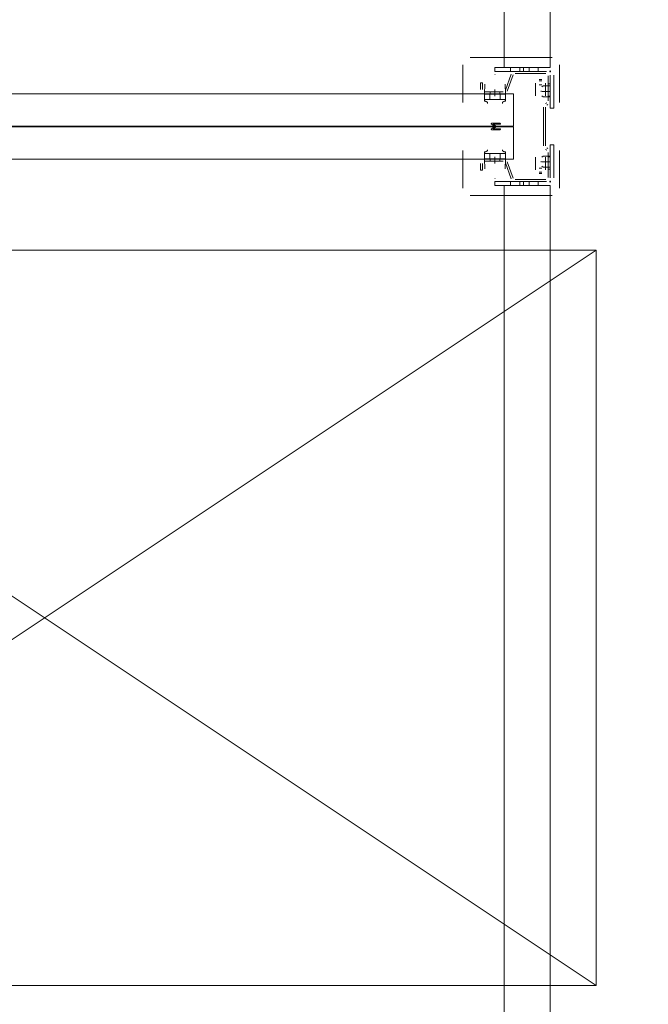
# Model space of a CAD drawing. Header units: millimetres. Extents: x -12989 to 357906, y -50379 to 30884.
# Tile 213 of 256: x 12548 to 13231, y 10456 to 11527. Entities that reach past the tile are written whole.
import ezdxf

# ---------------------------------------------------------------- set-up
doc = ezdxf.new("R2010")
doc.units = ezdxf.units.MM
doc.header["$MEASUREMENT"] = 0
doc.linetypes.add('MITTE2', pattern=[112.5, 75, -12.5, 12.5, -12.5])
doc.layers.add('Nowe_A_WYM_ZEWNETRZNE', color=7, linetype='Continuous')
for name, color, linetype, lineweight in [('Nowe_A_WYM_ZEWNETRZNE_Nr_pióra__1', 7, 'Continuous', 13), ('Nowe_A_WYM_ZEWNETRZNE_Nr_pióra__45', 7, 'Continuous', 15), ('Nowe_A_WYM_ZEWNETRZNE_Nr_pióra__85', 7, 'Continuous', 13), ('Nowe_REGAŁY_Nr_pióra__18', 9, 'Continuous', 13)]:
    doc.layers.add(name, color=color, linetype=linetype, lineweight=lineweight)
doc.styles.add('STYL_AUTOMATYCZNY_3', font='arial.ttf')
doc.dimstyles.new('STYL_AUTOMATYCZNY__1', dxfattribs={"dimtxt": 139.999998, "dimasz": 71.25, "dimexe": 0.18, "dimexo": 0.0625, "dimgap": 0, "dimtad": 1, "dimtih": 1, "dimtoh": 1, "dimdec": 0, "dimlfac": 0.1, "dimzin": 0, "dimdsep": 46, "dimtxsty": 'STYL_AUTOMATYCZNY_3', "dimblk": 'ARROWHEAD_6', "dimblk1": 'ARROWHEAD_6', "dimblk2": 'ARROWHEAD_6', "dimcen": 0.09, "dimse1": 1, "dimse2": 1, "dimclrd": 7, "dimclre": 7, "dimclrt": 7, "dimadec": 0, "dimazin": 0, "dimtfac": 1, "dimtdec": 4, "dimtmove": 0, "dimatfit": 3, "dimfxl": 0, "dimtolj": 1, "dimtzin": 0, "dimarcsym": 0})
doc.dimstyles.new('STYL_AUTOMATYCZNY__2', dxfattribs={"dimtxt": 139.999998, "dimasz": 71.25, "dimexe": 0.18, "dimexo": 0.0625, "dimgap": 0, "dimtad": 1, "dimdec": 0, "dimlfac": 0.1, "dimzin": 0, "dimdsep": 46, "dimtxsty": 'STYL_AUTOMATYCZNY_3', "dimblk": 'ARROWHEAD_6', "dimblk1": 'ARROWHEAD_6', "dimblk2": 'ARROWHEAD_6', "dimcen": 0.09, "dimse1": 1, "dimse2": 1, "dimclrd": 7, "dimclre": 7, "dimclrt": 7, "dimadec": 0, "dimazin": 0, "dimtfac": 1, "dimtdec": 4, "dimtmove": 0, "dimatfit": 3, "dimfxl": 0, "dimtolj": 1, "dimtzin": 0, "dimarcsym": 0})

# ---------------------------------------------------------------- blocks, each defined once
blk = doc.blocks.new('*D264')
at = {"layer": 'Nowe_A_WYM_ZEWNETRZNE_Nr_pióra__45', "color": 7, "linetype": 'Continuous', "lineweight": 15}
for p, q in [((5753.2, 15842.6), (5678.2, 15767.6)), ((36387.5, 15842.6), (36312.5, 15767.6))]:
    blk.add_line(p, q, dxfattribs=at)
at = {"layer": 'Nowe_A_WYM_ZEWNETRZNE_Nr_pióra__85', "color": 7, "linetype": 'Continuous', "lineweight": 13}
for p, q in [((5715.7, 15734.8), (5715.7, 15875.5)), ((36350, 15734.8), (36350, 15875.5)), ((5715.7, 15805.1), (36350, 15805.1))]:
    blk.add_line(p, q, dxfattribs=at)
at = {"layer": 'Nowe_A_WYM_ZEWNETRZNE_Nr_pióra__1', "color": 7, "lineweight": 13, "char_height": 140, "attachment_point": 7, "style": 'STYL_AUTOMATYCZNY_3'}
for s, insert in [('\\A1;{\\pql;\\fArial|b0|i0|c238|p0;\\W1.000000;3\xa0063}', (20685.9, 15833.1)), ('\\A1;{\\pql;\\fArial|b0|i0|c238|p0;\\W1.000000;15}', (36098.9, 15833.1))]:
    blk.add_mtext(s, dxfattribs=dict(at, insert=insert))
blk = doc.blocks.new('ARROWHEAD_6')
at = {"color": 0, "linetype": 'Continuous', "lineweight": 0}
for p, q in [((-0.5, -0.5), (0.5, 0.5)), ((0, 0), (-1, 0))]:
    blk.add_line(p, q, dxfattribs=at)
blk = doc.blocks.new('*D284')
at = {"layer": 'Nowe_A_WYM_ZEWNETRZNE_Nr_pióra__45', "color": 7, "linetype": 'Continuous', "lineweight": 15}
for p, q in [((5753.2, 13180.3), (5678.2, 13105.3)), ((36387.5, 13180.3), (36312.5, 13105.3))]:
    blk.add_line(p, q, dxfattribs=at)
at = {"layer": 'Nowe_A_WYM_ZEWNETRZNE_Nr_pióra__85', "color": 7, "linetype": 'Continuous', "lineweight": 13}
for p, q in [((5715.7, 13072.5), (5715.7, 13213.1)), ((36350, 13072.5), (36350, 13213.1)), ((5715.7, 13142.8), (36350, 13142.8))]:
    blk.add_line(p, q, dxfattribs=at)
at = {"layer": 'Nowe_A_WYM_ZEWNETRZNE_Nr_pióra__1', "color": 7, "lineweight": 13, "char_height": 140, "attachment_point": 7, "style": 'STYL_AUTOMATYCZNY_3'}
for s, insert in [('\\A1;{\\pql;\\fArial|b0|i0|c238|p0;\\W1.000000;3\xa0063}', (20685.9, 13170.8)), ('\\A1;{\\pql;\\fArial|b0|i0|c238|p0;\\W1.000000;15}', (36098.9, 13170.8))]:
    blk.add_mtext(s, dxfattribs=dict(at, insert=insert))
blk = doc.blocks.new('*D404')
at = {"layer": 'Nowe_A_WYM_ZEWNETRZNE_Nr_pióra__45', "color": 7, "linetype": 'Continuous', "lineweight": 15}
for p, q in [((1158.9, 14887.5), (1233.9, 14812.5)), ((1158.9, 7037.3), (1233.9, 6962.3))]:
    blk.add_line(p, q, dxfattribs=at)
at = {"layer": 'Nowe_A_WYM_ZEWNETRZNE_Nr_pióra__85', "color": 7, "linetype": 'Continuous', "lineweight": 13}
for p, q in [((1266.7, 14850), (1126.1, 14850)), ((1196.4, 6999.8), (1196.4, 14850)), ((1266.7, 6999.8), (1126.1, 6999.8))]:
    blk.add_line(p, q, dxfattribs=at)
at = {"layer": 'Nowe_A_WYM_ZEWNETRZNE_Nr_pióra__1', "color": 7, "lineweight": 13, "char_height": 140, "attachment_point": 7, "rotation": 90, "style": 'STYL_AUTOMATYCZNY_3'}
for s, insert in [('\\A1;{\\pql;\\fArial|b0|i0|c238|p0;\\W1.000000;15}', (1168.4, 14598.9)), ('\\A1;{\\pql;\\fArial|b0|i0|c238|p0;\\W1.000000;785}', (1168.4, 10658))]:
    blk.add_mtext(s, dxfattribs=dict(at, insert=insert))

msp = doc.modelspace()

# ---------------------------------------------------------------- linework, layer by layer
at = {"layer": 'Nowe_REGAŁY_Nr_pióra__18', "color": 9, "linetype": 'Continuous', "lineweight": 13}
for p, q in [((13074.7, 11475), (13074.7, 14167)), ((13124.7, 11475), (13124.7, 14167)), ((13037.7, 11486), (13126.7, 11486)), ((13037.7, 11486), (13126.7, 11486)), ((13029.7, 11437.1), (13029.7, 11478)), ((13029.7, 11437.1), (13029.7, 11478)), ((13124.7, 11475), (13064.7, 11475)), ((13064.7, 11471), (13064.7, 11475)), ((13064.7, 11471), (13120.7, 11471)), ((13081.7, 11471), (13081.7, 11475)), ((13086.8, 11471), (13119.9, 11471)), ((13086.8, 11471), (13119.9, 11471)), ((13091.7, 11471), (13091.7, 11475)), ((13095.7, 11471), (13095.7, 11475)), ((13101.7, 11471), (13101.7, 11475)), ((13111.7, 11471), (13111.7, 11475)), ((13123.8, 11471), (13125.6, 11471)), ((13123.8, 11471), (13125.6, 11471)), ((13124.7, 11470.1), (13124.7, 11471.9)), ((13124.7, 11470.1), (13124.7, 11471.9)), ((13134.7, 11478), (13134.7, 11437.1)), ((13134.7, 11478), (13134.7, 11437.1)), ((13064.4, 11467.5), (13064.9, 11467.5)), ((13064.4, 11467.5), (13064.9, 11467.5)), ((13076, 11450.4), (13082.3, 11467.9)), ((13076, 11450.4), (13082.3, 11467.9)), ((13084.4, 11467.1), (13078.1, 11449.6)), ((13084.4, 11467.1), (13078.1, 11449.6)), ((13119.9, 11468.7), (13086.8, 11468.7)), ((13119.9, 11468.7), (13086.8, 11468.7)), ((13112.6, 11462.1), (13115.8, 11462.1)), ((13112.6, 11462.1), (13115.8, 11462.1)), ((13112.7, 11460.7), (13115.7, 11460.7)), ((13112.7, 11460.7), (13115.7, 11460.7)), ((13122.4, 11439), (13122.4, 11466.2)), ((13122.4, 11439), (13122.4, 11466.2)), ((13124.7, 11467), (13124.7, 11431)), ((13124.7, 11466.2), (13124.7, 11439)), ((13124.7, 11466.2), (13124.7, 11439)), ((13128.7, 11431), (13128.7, 11467)), ((13048.9, 11458.5), (13051.2, 11458.5)), ((13048.9, 11451.2), (13048.9, 11458.5)), ((13048.9, 11458.5), (13051.2, 11458.5)), ((13048.9, 11451.2), (13048.9, 11458.5)), ((13051.2, 11458.5), (13051.2, 11451.2)), ((13051.2, 11458.5), (13051.2, 11451.2)), ((13053.2, 11446.2), (13053.5, 11457)), ((13053.2, 11446.2), (13053.5, 11457)), ((13075.8, 11457), (13076.2, 11446.2)), ((13075.8, 11457), (13076.2, 11446.2)), ((13108.6, 11445.9), (13108.6, 11458.1)), ((13108.6, 11445.9), (13108.6, 11458.1)), ((13108.7, 11457.9), (13108.7, 11453.7)), ((13108.7, 11457.9), (13108.7, 11453.7)), ((13108.7, 11447.1), (13108.7, 11453.7)), ((13108.7, 11447.1), (13108.7, 11453.7)), ((13112.7, 11456.5), (13115.7, 11456.5)), ((13112.7, 11456.5), (13115.7, 11456.5)), ((13114.8, 11449.9), (13114.8, 11448.6)), ((13115.7, 11454.3), (13117.1, 11455.3)), ((13124.7, 11449.2), (13115.9, 11449.2)), ((13124.7, 11455.3), (13117.1, 11455.3)), ((13119.7, 11453.7), (13119.7, 11457.9)), ((13119.7, 11453.7), (13119.7, 11457.9)), ((13119.7, 11453.7), (13119.7, 11447.1)), ((13119.7, 11453.7), (13119.7, 11447.1)), ((13119.8, 11458.1), (13119.8, 11445.9)), ((13119.8, 11458.1), (13119.8, 11445.9)), ((13122.4, 11457.5), (13124.7, 11457.5)), ((13122.4, 11457.5), (13124.7, 11457.5)), ((13053.2, 11439.7), (13053.2, 11446.2)), ((13053.2, 11446.2), (13053.2, 11446.2)), ((13053.2, 11439.7), (13053.2, 11446.2)), ((13053.2, 11446.2), (13053.2, 11446.2)), ((13053.2, 11442), (13053.2, 11438.6)), ((13053.2, 11442), (13053.2, 11438.6)), ((13053.3, 11440.5), (13053.3, 11446.2)), ((13053.7, 11446.2), (13053.3, 11446.2)), ((13053.3, 11440.5), (13053.3, 11446.2)), ((13053.7, 11446.2), (13053.3, 11446.2)), ((13053.7, 11440.2), (13053.3, 11440.2)), ((13053.7, 11440.2), (13053.3, 11440.2)), ((13053.7, 11448.7), (13073.6, 11448.7)), ((13053.7, 11448.7), (13073.6, 11448.7)), ((13073.6, 11446.5), (13053.7, 11446.5)), ((13073.6, 11446.5), (13053.7, 11446.5)), ((13053.7, 11446.2), (13064.6, 11446.2)), ((13053.7, 11446.2), (13064.6, 11446.2)), ((13064.6, 11440.2), (13053.7, 11440.2)), ((13064.6, 11440.2), (13053.7, 11440.2)), ((13059.2, 11446.2), (13059.2, 11440.2)), ((13059.2, 11446.2), (13059.2, 11440.2)), ((13059.5, 11446.5), (13059.5, 11448.7)), ((13059.5, 11446.5), (13059.5, 11448.7)), ((13064.7, 11446.2), (13064.6, 11446.2)), ((13064.7, 11446.2), (13064.6, 11446.2)), ((13064.7, 11440.2), (13064.6, 11440.2)), ((13064.7, 11440.2), (13064.6, 11440.2)), ((13064.7, 11446.2), (13075.6, 11446.2)), ((13064.7, 11446.2), (13075.6, 11446.2)), ((13075.6, 11440.2), (13064.7, 11440.2)), ((13075.6, 11440.2), (13064.7, 11440.2)), ((13069.8, 11446.5), (13069.8, 11448.7)), ((13069.8, 11446.5), (13069.8, 11448.7)), ((13070.2, 11446.2), (13070.2, 11440.2)), ((13070.2, 11446.2), (13070.2, 11440.2)), ((13076, 11446.2), (13075.6, 11446.2)), ((13076, 11446.2), (13075.6, 11446.2)), ((13076, 11440.2), (13075.6, 11440.2)), ((13076, 11440.2), (13075.6, 11440.2)), ((13076, 11446.2), (13076, 11440.5)), ((13076, 11446.2), (13076, 11440.5)), ((13076.1, 11438.6), (13076.1, 11442)), ((13076.1, 11438.6), (13076.1, 11442)), ((13076.2, 11446.2), (13076.2, 11446.2)), ((13076.2, 11446.2), (13076.2, 11439.7)), ((13076.2, 11446.2), (13076.2, 11446.2)), ((13076.2, 11446.2), (13076.2, 11439.7)), ((13108.7, 11445.9), (13108.6, 11445.9)), ((13108.7, 11445.9), (13108.6, 11445.9)), ((13108.7, 11444.3), (13108.7, 11447.1)), ((13108.7, 11444.3), (13108.7, 11447.1)), ((13108.7, 11444.2), (13108.7, 11445.9)), ((13108.7, 11444.2), (13108.7, 11445.9)), ((13108.7, 11444.3), (13108.7, 11444.2)), ((13108.7, 11444.3), (13108.7, 11444.2)), ((13108.7, 11444.2), (13108.7, 11444.2)), ((13108.7, 11444.2), (13108.7, 11444.2)), ((13117.1, 11443.2), (13115.7, 11444.2)), ((13124.7, 11443.2), (13117.1, 11443.2)), ((13119.7, 11444.3), (13119.7, 11447.1)), ((13119.7, 11444.3), (13119.7, 11447.1)), ((13119.7, 11445.9), (13119.7, 11444.2)), ((13119.8, 11445.9), (13119.7, 11445.9)), ((13119.7, 11445.9), (13119.7, 11444.2)), ((13119.8, 11445.9), (13119.7, 11445.9)), ((13119.7, 11444.2), (13119.7, 11444.3)), ((13119.7, 11444.2), (13119.7, 11444.3)), ((13119.7, 11444.2), (13119.7, 11444.2)), ((13119.7, 11444.2), (13119.7, 11444.2)), ((13124.7, 11444), (13122.4, 11444)), ((13124.7, 11444), (13122.4, 11444)), ((13124.7, 11443.5), (13122.4, 11443.5)), ((13124.7, 11443.5), (13122.4, 11443.5)), ((13117.4, 11390), (13117.4, 11432)), ((13117.4, 11390), (13117.4, 11432)), ((13119.7, 11432), (13119.7, 11390)), ((13119.7, 11432), (13119.7, 11390)), ((13119.8, 11436.1), (13121.2, 11436.9)), ((13119.8, 11436.1), (13121.2, 11436.9)), ((13122.3, 11434.9), (13120.9, 11434.1)), ((13122.3, 11434.9), (13120.9, 11434.1)), ((13128.7, 11431), (13124.7, 11431)), ((13064.8, 11411), (13060.9, 11413.6)), ((13064.8, 11411), (13060.9, 11413.6)), ((13060.9, 11408.4), (13064.8, 11411)), ((13060.9, 11408.4), (13064.8, 11411)), ((13061.2, 11414.5), (13070.2, 11414.5)), ((13061.2, 11414.5), (13070.2, 11414.5)), ((13070.2, 11407.5), (13061.2, 11407.5)), ((13070.2, 11407.5), (13061.2, 11407.5)), ((13062.8, 11413.5), (13065.9, 11411.5)), ((13070.2, 11413.5), (13062.8, 11413.5)), ((13062.8, 11413.5), (13065.9, 11411.5)), ((13070.2, 11413.5), (13062.8, 11413.5)), ((13065.9, 11410.5), (13062.8, 11408.5)), ((13065.9, 11410.5), (13062.8, 11408.5)), ((13062.8, 11408.5), (13070.2, 11408.5)), ((13062.8, 11408.5), (13070.2, 11408.5)), ((13121.2, 11385.1), (13119.8, 11385.9)), ((13121.2, 11385.1), (13119.8, 11385.9)), ((13120.9, 11387.9), (13122.3, 11387.1)), ((13120.9, 11387.9), (13122.3, 11387.1)), ((13124.7, 11355), (13124.7, 11391)), ((13128.7, 11391), (13124.7, 11391)), ((13128.7, 11391), (13128.7, 11355)), ((13029.7, 11344), (13029.7, 11384.8)), ((13029.7, 11344), (13029.7, 11384.8)), ((13053.2, 11375.7), (13053.2, 11382.2)), ((13053.2, 11375.7), (13053.2, 11382.2)), ((13053.2, 11375.7), (13053.2, 11375.7)), ((13053.5, 11365), (13053.2, 11375.7)), ((13053.2, 11375.7), (13053.2, 11375.7)), ((13053.5, 11365), (13053.2, 11375.7)), ((13053.3, 11381.7), (13053.3, 11375.7)), ((13053.7, 11381.7), (13053.3, 11381.7)), ((13053.3, 11381.7), (13053.3, 11375.7)), ((13053.7, 11381.7), (13053.3, 11381.7)), ((13053.7, 11375.7), (13053.3, 11375.7)), ((13053.7, 11375.7), (13053.3, 11375.7)), ((13053.7, 11381.7), (13064.6, 11381.7)), ((13053.7, 11381.7), (13064.6, 11381.7)), ((13064.6, 11375.7), (13053.7, 11375.7)), ((13064.6, 11375.7), (13053.7, 11375.7)), ((13053.7, 11375.5), (13073.6, 11375.5)), ((13053.7, 11375.5), (13073.6, 11375.5)), ((13059.2, 11375.7), (13059.2, 11381.7)), ((13059.2, 11375.7), (13059.2, 11381.7)), ((13059.5, 11373.2), (13059.5, 11375.5)), ((13059.5, 11373.2), (13059.5, 11375.5)), ((13064.7, 11381.7), (13064.6, 11381.7)), ((13064.7, 11381.7), (13064.6, 11381.7)), ((13064.7, 11375.7), (13064.6, 11375.7)), ((13064.7, 11375.7), (13064.6, 11375.7)), ((13064.7, 11381.7), (13075.6, 11381.7)), ((13064.7, 11381.7), (13075.6, 11381.7)), ((13075.6, 11375.7), (13064.7, 11375.7)), ((13075.6, 11375.7), (13064.7, 11375.7)), ((13069.8, 11373.2), (13069.8, 11375.5)), ((13069.8, 11373.2), (13069.8, 11375.5)), ((13070.2, 11375.7), (13070.2, 11381.7)), ((13070.2, 11375.7), (13070.2, 11381.7)), ((13076, 11381.7), (13075.6, 11381.7)), ((13076, 11381.7), (13075.6, 11381.7)), ((13076, 11375.7), (13075.6, 11375.7)), ((13076, 11375.7), (13075.6, 11375.7)), ((13076.2, 11375.7), (13075.8, 11365)), ((13076.2, 11375.7), (13075.8, 11365)), ((13076, 11381.5), (13076, 11375.7)), ((13076, 11381.5), (13076, 11375.7)), ((13076.1, 11380), (13076.1, 11383.4)), ((13076.1, 11380), (13076.1, 11383.4)), ((13076.2, 11382.2), (13076.2, 11375.7)), ((13076.2, 11382.2), (13076.2, 11375.7)), ((13076.2, 11375.7), (13076.2, 11375.7)), ((13076.2, 11375.7), (13076.2, 11375.7)), ((13108.6, 11363.9), (13108.6, 11376.1)), ((13108.6, 11376.1), (13108.7, 11376.1)), ((13108.6, 11363.9), (13108.6, 11376.1)), ((13108.6, 11376.1), (13108.7, 11376.1)), ((13108.7, 11376.1), (13108.7, 11377.7)), ((13108.7, 11377.7), (13108.7, 11377.7)), ((13108.7, 11377.7), (13108.7, 11374.9)), ((13108.7, 11377.7), (13108.7, 11377.7)), ((13108.7, 11376.1), (13108.7, 11377.7)), ((13108.7, 11377.7), (13108.7, 11377.7)), ((13108.7, 11377.7), (13108.7, 11374.9)), ((13108.7, 11377.7), (13108.7, 11377.7)), ((13108.7, 11374.9), (13108.7, 11368.3)), ((13108.7, 11374.9), (13108.7, 11368.3)), ((13117.1, 11378.8), (13115.7, 11377.8)), ((13124.7, 11378.8), (13117.1, 11378.8)), ((13119.7, 11377.7), (13119.7, 11376.1)), ((13119.7, 11377.7), (13119.7, 11377.7)), ((13119.7, 11377.7), (13119.7, 11374.9)), ((13119.7, 11377.7), (13119.7, 11377.7)), ((13119.7, 11377.7), (13119.7, 11376.1)), ((13119.7, 11377.7), (13119.7, 11377.7)), ((13119.7, 11377.7), (13119.7, 11374.9)), ((13119.7, 11377.7), (13119.7, 11377.7)), ((13119.7, 11376.1), (13119.8, 11376.1)), ((13119.7, 11376.1), (13119.8, 11376.1)), ((13119.7, 11368.3), (13119.7, 11374.9)), ((13119.7, 11368.3), (13119.7, 11374.9)), ((13119.8, 11376.1), (13119.8, 11363.9)), ((13119.8, 11376.1), (13119.8, 11363.9)), ((13122.4, 11355.7), (13122.4, 11382.9)), ((13122.4, 11355.7), (13122.4, 11382.9)), ((13122.4, 11378.5), (13124.7, 11378.5)), ((13122.4, 11378.5), (13124.7, 11378.5)), ((13122.4, 11378), (13124.7, 11378)), ((13122.4, 11378), (13124.7, 11378)), ((13124.7, 11382.9), (13124.7, 11355.7)), ((13124.7, 11382.9), (13124.7, 11355.7)), ((13134.7, 11384.8), (13134.7, 11344)), ((13134.7, 11384.8), (13134.7, 11344)), ((13048.9, 11363.5), (13048.9, 11370.7)), ((13048.9, 11363.5), (13048.9, 11370.7)), ((13051.2, 11370.7), (13051.2, 11363.5)), ((13051.2, 11370.7), (13051.2, 11363.5)), ((13073.6, 11373.2), (13053.7, 11373.2)), ((13073.6, 11373.2), (13053.7, 11373.2)), ((13082.3, 11354.1), (13076, 11371.6)), ((13082.3, 11354.1), (13076, 11371.6)), ((13078.1, 11372.4), (13084.4, 11354.9)), ((13078.1, 11372.4), (13084.4, 11354.9)), ((13108.7, 11368.3), (13108.7, 11364.1)), ((13108.7, 11368.3), (13108.7, 11364.1)), ((13112.7, 11365.5), (13115.7, 11365.5)), ((13112.7, 11365.5), (13115.7, 11365.5)), ((13114.8, 11372.1), (13114.8, 11373.4)), ((13115.7, 11367.7), (13117.1, 11366.7)), ((13124.7, 11372.7), (13115.9, 11372.7)), ((13124.7, 11366.7), (13117.1, 11366.7)), ((13119.7, 11364.1), (13119.7, 11368.3)), ((13119.7, 11364.1), (13119.7, 11368.3)), ((13124.7, 11364.5), (13122.4, 11364.5)), ((13124.7, 11364.5), (13122.4, 11364.5)), ((13051.2, 11363.5), (13048.9, 11363.5)), ((13051.2, 11363.5), (13048.9, 11363.5)), ((13064.9, 11354.4), (13064.4, 11354.4)), ((13064.9, 11354.4), (13064.4, 11354.4)), ((13086.8, 11353.2), (13119.9, 11353.2)), ((13086.8, 11353.2), (13119.9, 11353.2)), ((13115.8, 11359.9), (13112.6, 11359.9)), ((13115.8, 11359.9), (13112.6, 11359.9)), ((13112.7, 11361.2), (13115.7, 11361.2)), ((13112.7, 11361.2), (13115.7, 11361.2)), ((13064.7, 11351), (13120.7, 11351)), ((13064.7, 11351), (13064.7, 11347)), ((13124.7, 11347), (13064.7, 11347)), ((13074.7, 8655), (13074.7, 11347)), ((13081.7, 11351), (13081.7, 11347)), ((13119.9, 11351), (13086.8, 11351)), ((13119.9, 11351), (13086.8, 11351)), ((13091.7, 11351), (13091.7, 11347)), ((13095.7, 11351), (13095.7, 11347)), ((13101.7, 11351), (13101.7, 11347)), ((13111.7, 11351), (13111.7, 11347)), ((13123.8, 11351), (13125.6, 11351)), ((13123.8, 11351), (13125.6, 11351)), ((13124.7, 11350.1), (13124.7, 11351.9)), ((13124.7, 11350.1), (13124.7, 11351.9)), ((13124.7, 8655), (13124.7, 11347)), ((13126.7, 11336), (13037.7, 11336)), ((13126.7, 11336), (13037.7, 11336))]:
    msp.add_line(p, q, dxfattribs=at)
at = {"layer": 'Nowe_REGAŁY_Nr_pióra__18', "color": 9, "linetype": 'MITTE2', "lineweight": 13}
for p, q in [((13064.7, 11444), (13064.7, 11451.2)), ((13064.7, 11444), (13064.7, 11451.2)), ((13064.7, 11370.7), (13064.7, 11378)), ((13064.7, 11370.7), (13064.7, 11378))]:
    msp.add_line(p, q, dxfattribs=at)
at = {"layer": 'Nowe_REGAŁY_Nr_pióra__18', "color": 9, "linetype": 'Continuous', "lineweight": 13}
for points in [[(13084.7, 11411.5), (13084.7, 11446.5), (12064.7, 11446.5), (12064.7, 11411.5)], [(13084.7, 11411.5), (13084.7, 11446.5), (12064.7, 11446.5), (12064.7, 11411.5)], [(13084.7, 11375.5), (13084.7, 11410.5), (12064.7, 11410.5), (12064.7, 11375.5)], [(13084.7, 11375.5), (13084.7, 11410.5), (12064.7, 11410.5), (12064.7, 11375.5)]]:
    msp.add_lwpolyline(points, close=True, dxfattribs=at)
at = {"layer": 'Nowe_REGAŁY_Nr_pióra__18', "color": 9, "linetype": 'Continuous', "lineweight": 13, "flags": 128}
for points in [[(13053.3, 11446.2), (13053.3, 11446.2), (13053.3, 11446.2), (13053.3, 11446.1), (13053.3, 11446.1), (13053.3, 11446), (13053.3, 11445.9), (13053.3, 11445.7), (13053.3, 11445.6), (13053.3, 11445.5), (13053.2, 11445.3), (13053.2, 11445.1), (13053.2, 11444.9), (13053.2, 11444.7), (13053.2, 11444.5), (13053.2, 11444.3), (13053.2, 11444), (13053.2, 11443.8), (13053.2, 11443.5), (13053.2, 11443.2), (13053.2, 11442.9), (13053.2, 11442.6), (13053.2, 11442.3), (13053.2, 11442)], [(13053.3, 11446.2), (13053.3, 11446.2), (13053.3, 11446.2), (13053.3, 11446.1), (13053.3, 11446.1), (13053.3, 11446), (13053.3, 11445.9), (13053.3, 11445.7), (13053.3, 11445.6), (13053.3, 11445.5), (13053.2, 11445.3), (13053.2, 11445.1), (13053.2, 11444.9), (13053.2, 11444.7), (13053.2, 11444.5), (13053.2, 11444.3), (13053.2, 11444), (13053.2, 11443.8), (13053.2, 11443.5), (13053.2, 11443.2), (13053.2, 11442.9), (13053.2, 11442.6), (13053.2, 11442.3), (13053.2, 11442)], [(13053.2, 11438.6), (13053.2, 11438.7), (13053.2, 11438.8), (13053.2, 11438.9), (13053.2, 11439), (13053.2, 11439.2), (13053.2, 11439.3), (13053.2, 11439.4), (13053.2, 11439.5), (13053.2, 11439.6), (13053.2, 11439.6), (13053.2, 11439.7), (13053.2, 11439.8), (13053.2, 11439.9), (13053.3, 11439.9), (13053.3, 11440), (13053.3, 11440), (13053.3, 11440.1), (13053.3, 11440.1), (13053.3, 11440.2), (13053.3, 11440.2), (13053.3, 11440.2), (13053.3, 11440.2), (13053.3, 11440.2)], [(13053.2, 11438.6), (13053.2, 11438.7), (13053.2, 11438.8), (13053.2, 11438.9), (13053.2, 11439), (13053.2, 11439.2), (13053.2, 11439.3), (13053.2, 11439.4), (13053.2, 11439.5), (13053.2, 11439.6), (13053.2, 11439.6), (13053.2, 11439.7), (13053.2, 11439.8), (13053.2, 11439.9), (13053.3, 11439.9), (13053.3, 11440), (13053.3, 11440), (13053.3, 11440.1), (13053.3, 11440.1), (13053.3, 11440.2), (13053.3, 11440.2), (13053.3, 11440.2), (13053.3, 11440.2), (13053.3, 11440.2)], [(13053.2, 11438.6), (13053.4, 11438.5), (13053.6, 11438.5), (13053.9, 11438.5), (13054.1, 11438.5), (13054.3, 11438.4), (13054.5, 11438.4), (13054.7, 11438.3), (13054.9, 11438.3), (13055.1, 11438.2), (13055.3, 11438.1), (13055.5, 11438), (13055.6, 11437.9), (13055.8, 11437.8), (13055.9, 11437.7), (13056.1, 11437.6), (13056.2, 11437.5), (13056.3, 11437.3), (13056.4, 11437.2), (13056.5, 11437), (13056.5, 11436.9), (13056.6, 11436.7), (13056.6, 11436.6), (13056.6, 11436.4), (13056.7, 11436.2)], [(13053.2, 11438.6), (13053.4, 11438.5), (13053.6, 11438.5), (13053.9, 11438.5), (13054.1, 11438.5), (13054.3, 11438.4), (13054.5, 11438.4), (13054.7, 11438.3), (13054.9, 11438.3), (13055.1, 11438.2), (13055.3, 11438.1), (13055.5, 11438), (13055.6, 11437.9), (13055.8, 11437.8), (13055.9, 11437.7), (13056.1, 11437.6), (13056.2, 11437.5), (13056.3, 11437.3), (13056.4, 11437.2), (13056.5, 11437), (13056.5, 11436.9), (13056.6, 11436.7), (13056.6, 11436.6), (13056.6, 11436.4), (13056.7, 11436.2)], [(13072.7, 11436.2), (13072.7, 11436.4), (13072.7, 11436.6), (13072.7, 11436.7), (13072.8, 11436.9), (13072.9, 11437), (13072.9, 11437.2), (13073, 11437.3), (13073.1, 11437.5), (13073.3, 11437.6), (13073.4, 11437.7), (13073.5, 11437.8), (13073.7, 11437.9), (13073.8, 11438), (13074, 11438.1), (13074.2, 11438.2), (13074.4, 11438.3), (13074.6, 11438.3), (13074.8, 11438.4), (13075, 11438.4), (13075.2, 11438.5), (13075.5, 11438.5), (13075.7, 11438.5), (13075.9, 11438.6), (13076.1, 11438.6)], [(13072.7, 11436.2), (13072.7, 11436.4), (13072.7, 11436.6), (13072.7, 11436.7), (13072.8, 11436.9), (13072.9, 11437), (13072.9, 11437.2), (13073, 11437.3), (13073.1, 11437.5), (13073.3, 11437.6), (13073.4, 11437.7), (13073.5, 11437.8), (13073.7, 11437.9), (13073.8, 11438), (13074, 11438.1), (13074.2, 11438.2), (13074.4, 11438.3), (13074.6, 11438.3), (13074.8, 11438.4), (13075, 11438.4), (13075.2, 11438.5), (13075.5, 11438.5), (13075.7, 11438.5), (13075.9, 11438.6), (13076.1, 11438.6)], [(13076, 11446.2), (13076, 11446.2), (13076, 11446.2), (13076, 11446.1), (13076.1, 11446.1), (13076.1, 11446), (13076.1, 11445.9), (13076.1, 11445.7), (13076.1, 11445.6), (13076.1, 11445.5), (13076.1, 11445.3), (13076.1, 11445.1), (13076.1, 11444.9), (13076.1, 11444.7), (13076.1, 11444.5), (13076.1, 11444.3), (13076.1, 11444), (13076.1, 11443.8), (13076.1, 11443.5), (13076.1, 11443.2), (13076.1, 11443), (13076.1, 11442.7), (13076.1, 11442.3), (13076.1, 11442)], [(13076, 11446.2), (13076, 11446.2), (13076, 11446.2), (13076, 11446.1), (13076.1, 11446.1), (13076.1, 11446), (13076.1, 11445.9), (13076.1, 11445.7), (13076.1, 11445.6), (13076.1, 11445.5), (13076.1, 11445.3), (13076.1, 11445.1), (13076.1, 11444.9), (13076.1, 11444.7), (13076.1, 11444.5), (13076.1, 11444.3), (13076.1, 11444), (13076.1, 11443.8), (13076.1, 11443.5), (13076.1, 11443.2), (13076.1, 11443), (13076.1, 11442.7), (13076.1, 11442.3), (13076.1, 11442)], [(13076.1, 11438.6), (13076.1, 11438.7), (13076.1, 11438.8), (13076.1, 11438.9), (13076.1, 11439), (13076.1, 11439.2), (13076.1, 11439.3), (13076.1, 11439.4), (13076.1, 11439.5), (13076.1, 11439.6), (13076.1, 11439.6), (13076.1, 11439.7), (13076.1, 11439.8), (13076.1, 11439.9), (13076.1, 11439.9), (13076.1, 11440), (13076.1, 11440), (13076.1, 11440.1), (13076.1, 11440.1), (13076.1, 11440.2), (13076, 11440.2), (13076, 11440.2), (13076, 11440.2), (13076, 11440.2)], [(13076.1, 11438.6), (13076.1, 11438.7), (13076.1, 11438.8), (13076.1, 11438.9), (13076.1, 11439), (13076.1, 11439.2), (13076.1, 11439.3), (13076.1, 11439.4), (13076.1, 11439.5), (13076.1, 11439.6), (13076.1, 11439.6), (13076.1, 11439.7), (13076.1, 11439.8), (13076.1, 11439.9), (13076.1, 11439.9), (13076.1, 11440), (13076.1, 11440), (13076.1, 11440.1), (13076.1, 11440.1), (13076.1, 11440.2), (13076, 11440.2), (13076, 11440.2), (13076, 11440.2), (13076, 11440.2)], [(13060.7, 11414), (13060.7, 11414), (13060.7, 11414.1), (13060.7, 11414.1), (13060.7, 11414.1), (13060.7, 11414.2), (13060.7, 11414.2), (13060.7, 11414.2), (13060.7, 11414.3), (13060.7, 11414.3), (13060.8, 11414.3), (13060.8, 11414.3), (13060.8, 11414.4), (13060.8, 11414.4), (13060.8, 11414.4), (13060.9, 11414.4), (13060.9, 11414.4), (13060.9, 11414.4), (13060.9, 11414.5), (13061, 11414.5), (13061, 11414.5), (13061.1, 11414.5), (13061.1, 11414.5), (13061.1, 11414.5), (13061.2, 11414.5)], [(13060.7, 11414), (13060.7, 11414), (13060.7, 11414.1), (13060.7, 11414.1), (13060.7, 11414.1), (13060.7, 11414.2), (13060.7, 11414.2), (13060.7, 11414.2), (13060.7, 11414.3), (13060.7, 11414.3), (13060.8, 11414.3), (13060.8, 11414.3), (13060.8, 11414.4), (13060.8, 11414.4), (13060.8, 11414.4), (13060.9, 11414.4), (13060.9, 11414.4), (13060.9, 11414.4), (13060.9, 11414.5), (13061, 11414.5), (13061, 11414.5), (13061.1, 11414.5), (13061.1, 11414.5), (13061.1, 11414.5), (13061.2, 11414.5)], [(13060.9, 11413.6), (13060.9, 11413.6), (13060.9, 11413.6), (13060.8, 11413.6), (13060.8, 11413.6), (13060.8, 11413.6), (13060.8, 11413.6), (13060.8, 11413.7), (13060.8, 11413.7), (13060.8, 11413.7), (13060.7, 11413.7), (13060.7, 11413.7), (13060.7, 11413.7), (13060.7, 11413.8), (13060.7, 11413.8), (13060.7, 11413.8), (13060.7, 11413.8), (13060.7, 11413.8), (13060.7, 11413.9), (13060.7, 11413.9), (13060.7, 11413.9), (13060.7, 11413.9), (13060.7, 11413.9), (13060.7, 11414), (13060.7, 11414)], [(13060.9, 11413.6), (13060.9, 11413.6), (13060.9, 11413.6), (13060.8, 11413.6), (13060.8, 11413.6), (13060.8, 11413.6), (13060.8, 11413.6), (13060.8, 11413.7), (13060.8, 11413.7), (13060.8, 11413.7), (13060.7, 11413.7), (13060.7, 11413.7), (13060.7, 11413.7), (13060.7, 11413.8), (13060.7, 11413.8), (13060.7, 11413.8), (13060.7, 11413.8), (13060.7, 11413.8), (13060.7, 11413.9), (13060.7, 11413.9), (13060.7, 11413.9), (13060.7, 11413.9), (13060.7, 11413.9), (13060.7, 11414), (13060.7, 11414)], [(13060.7, 11408), (13060.7, 11408), (13060.7, 11408), (13060.7, 11408.1), (13060.7, 11408.1), (13060.7, 11408.1), (13060.7, 11408.1), (13060.7, 11408.1), (13060.7, 11408.2), (13060.7, 11408.2), (13060.7, 11408.2), (13060.7, 11408.2), (13060.7, 11408.2), (13060.7, 11408.3), (13060.8, 11408.3), (13060.8, 11408.3), (13060.8, 11408.3), (13060.8, 11408.3), (13060.8, 11408.3), (13060.8, 11408.4), (13060.8, 11408.4), (13060.9, 11408.4), (13060.9, 11408.4), (13060.9, 11408.4), (13060.9, 11408.4)], [(13060.7, 11408), (13060.7, 11408), (13060.7, 11408), (13060.7, 11408.1), (13060.7, 11408.1), (13060.7, 11408.1), (13060.7, 11408.1), (13060.7, 11408.1), (13060.7, 11408.2), (13060.7, 11408.2), (13060.7, 11408.2), (13060.7, 11408.2), (13060.7, 11408.2), (13060.7, 11408.3), (13060.8, 11408.3), (13060.8, 11408.3), (13060.8, 11408.3), (13060.8, 11408.3), (13060.8, 11408.3), (13060.8, 11408.4), (13060.8, 11408.4), (13060.9, 11408.4), (13060.9, 11408.4), (13060.9, 11408.4), (13060.9, 11408.4)], [(13061.2, 11407.5), (13061.1, 11407.5), (13061.1, 11407.5), (13061.1, 11407.5), (13061, 11407.5), (13061, 11407.5), (13060.9, 11407.5), (13060.9, 11407.5), (13060.9, 11407.5), (13060.9, 11407.6), (13060.8, 11407.6), (13060.8, 11407.6), (13060.8, 11407.6), (13060.8, 11407.6), (13060.8, 11407.7), (13060.7, 11407.7), (13060.7, 11407.7), (13060.7, 11407.7), (13060.7, 11407.8), (13060.7, 11407.8), (13060.7, 11407.8), (13060.7, 11407.9), (13060.7, 11407.9), (13060.7, 11408), (13060.7, 11408)], [(13061.2, 11407.5), (13061.1, 11407.5), (13061.1, 11407.5), (13061.1, 11407.5), (13061, 11407.5), (13061, 11407.5), (13060.9, 11407.5), (13060.9, 11407.5), (13060.9, 11407.5), (13060.9, 11407.6), (13060.8, 11407.6), (13060.8, 11407.6), (13060.8, 11407.6), (13060.8, 11407.6), (13060.8, 11407.7), (13060.7, 11407.7), (13060.7, 11407.7), (13060.7, 11407.7), (13060.7, 11407.8), (13060.7, 11407.8), (13060.7, 11407.8), (13060.7, 11407.9), (13060.7, 11407.9), (13060.7, 11408), (13060.7, 11408)], [(13065.9, 11411.5), (13065.9, 11411.4), (13065.9, 11411.4), (13065.9, 11411.4), (13066, 11411.4), (13066, 11411.4), (13066, 11411.3), (13066, 11411.3), (13066, 11411.3), (13066, 11411.3), (13066.1, 11411.3), (13066.1, 11411.3), (13066.1, 11411.2), (13066.1, 11411.2), (13066.1, 11411.2), (13066.1, 11411.2), (13066.1, 11411.2), (13066.1, 11411.1), (13066.1, 11411.1), (13066.2, 11411.1), (13066.2, 11411.1), (13066.2, 11411.1), (13066.2, 11411), (13066.2, 11411), (13066.2, 11411)], [(13065.9, 11411.5), (13065.9, 11411.4), (13065.9, 11411.4), (13065.9, 11411.4), (13066, 11411.4), (13066, 11411.4), (13066, 11411.3), (13066, 11411.3), (13066, 11411.3), (13066, 11411.3), (13066.1, 11411.3), (13066.1, 11411.3), (13066.1, 11411.2), (13066.1, 11411.2), (13066.1, 11411.2), (13066.1, 11411.2), (13066.1, 11411.2), (13066.1, 11411.1), (13066.1, 11411.1), (13066.2, 11411.1), (13066.2, 11411.1), (13066.2, 11411.1), (13066.2, 11411), (13066.2, 11411), (13066.2, 11411)], [(13066.2, 11411), (13066.2, 11411), (13066.2, 11410.9), (13066.2, 11410.9), (13066.2, 11410.9), (13066.2, 11410.9), (13066.1, 11410.9), (13066.1, 11410.8), (13066.1, 11410.8), (13066.1, 11410.8), (13066.1, 11410.8), (13066.1, 11410.8), (13066.1, 11410.7), (13066.1, 11410.7), (13066.1, 11410.7), (13066, 11410.7), (13066, 11410.7), (13066, 11410.6), (13066, 11410.6), (13066, 11410.6), (13066, 11410.6), (13065.9, 11410.6), (13065.9, 11410.6), (13065.9, 11410.5), (13065.9, 11410.5)], [(13066.2, 11411), (13066.2, 11411), (13066.2, 11410.9), (13066.2, 11410.9), (13066.2, 11410.9), (13066.2, 11410.9), (13066.1, 11410.9), (13066.1, 11410.8), (13066.1, 11410.8), (13066.1, 11410.8), (13066.1, 11410.8), (13066.1, 11410.8), (13066.1, 11410.7), (13066.1, 11410.7), (13066.1, 11410.7), (13066, 11410.7), (13066, 11410.7), (13066, 11410.6), (13066, 11410.6), (13066, 11410.6), (13066, 11410.6), (13065.9, 11410.6), (13065.9, 11410.6), (13065.9, 11410.5), (13065.9, 11410.5)], [(13070.2, 11414.5), (13070.2, 11414.5), (13070.2, 11414.5), (13070.3, 11414.5), (13070.3, 11414.5), (13070.4, 11414.5), (13070.4, 11414.5), (13070.4, 11414.4), (13070.4, 11414.4), (13070.5, 11414.4), (13070.5, 11414.4), (13070.5, 11414.4), (13070.5, 11414.4), (13070.6, 11414.3), (13070.6, 11414.3), (13070.6, 11414.3), (13070.6, 11414.3), (13070.6, 11414.2), (13070.6, 11414.2), (13070.6, 11414.2), (13070.7, 11414.1), (13070.7, 11414.1), (13070.7, 11414.1), (13070.7, 11414), (13070.7, 11414)], [(13070.2, 11414.5), (13070.2, 11414.5), (13070.2, 11414.5), (13070.3, 11414.5), (13070.3, 11414.5), (13070.4, 11414.5), (13070.4, 11414.5), (13070.4, 11414.4), (13070.4, 11414.4), (13070.5, 11414.4), (13070.5, 11414.4), (13070.5, 11414.4), (13070.5, 11414.4), (13070.6, 11414.3), (13070.6, 11414.3), (13070.6, 11414.3), (13070.6, 11414.3), (13070.6, 11414.2), (13070.6, 11414.2), (13070.6, 11414.2), (13070.7, 11414.1), (13070.7, 11414.1), (13070.7, 11414.1), (13070.7, 11414), (13070.7, 11414)], [(13070.7, 11414), (13070.7, 11413.9), (13070.7, 11413.9), (13070.7, 11413.9), (13070.7, 11413.8), (13070.6, 11413.8), (13070.6, 11413.8), (13070.6, 11413.7), (13070.6, 11413.7), (13070.6, 11413.7), (13070.6, 11413.7), (13070.6, 11413.6), (13070.5, 11413.6), (13070.5, 11413.6), (13070.5, 11413.6), (13070.5, 11413.6), (13070.4, 11413.5), (13070.4, 11413.5), (13070.4, 11413.5), (13070.4, 11413.5), (13070.3, 11413.5), (13070.3, 11413.5), (13070.2, 11413.5), (13070.2, 11413.5), (13070.2, 11413.5)], [(13070.7, 11414), (13070.7, 11413.9), (13070.7, 11413.9), (13070.7, 11413.9), (13070.7, 11413.8), (13070.6, 11413.8), (13070.6, 11413.8), (13070.6, 11413.7), (13070.6, 11413.7), (13070.6, 11413.7), (13070.6, 11413.7), (13070.6, 11413.6), (13070.5, 11413.6), (13070.5, 11413.6), (13070.5, 11413.6), (13070.5, 11413.6), (13070.4, 11413.5), (13070.4, 11413.5), (13070.4, 11413.5), (13070.4, 11413.5), (13070.3, 11413.5), (13070.3, 11413.5), (13070.2, 11413.5), (13070.2, 11413.5), (13070.2, 11413.5)], [(13070.2, 11408.5), (13070.2, 11408.5), (13070.2, 11408.5), (13070.3, 11408.5), (13070.3, 11408.5), (13070.4, 11408.5), (13070.4, 11408.5), (13070.4, 11408.5), (13070.4, 11408.4), (13070.5, 11408.4), (13070.5, 11408.4), (13070.5, 11408.4), (13070.5, 11408.4), (13070.6, 11408.3), (13070.6, 11408.3), (13070.6, 11408.3), (13070.6, 11408.3), (13070.6, 11408.2), (13070.6, 11408.2), (13070.6, 11408.2), (13070.7, 11408.1), (13070.7, 11408.1), (13070.7, 11408.1), (13070.7, 11408), (13070.7, 11408)], [(13070.2, 11408.5), (13070.2, 11408.5), (13070.2, 11408.5), (13070.3, 11408.5), (13070.3, 11408.5), (13070.4, 11408.5), (13070.4, 11408.5), (13070.4, 11408.5), (13070.4, 11408.4), (13070.5, 11408.4), (13070.5, 11408.4), (13070.5, 11408.4), (13070.5, 11408.4), (13070.6, 11408.3), (13070.6, 11408.3), (13070.6, 11408.3), (13070.6, 11408.3), (13070.6, 11408.2), (13070.6, 11408.2), (13070.6, 11408.2), (13070.7, 11408.1), (13070.7, 11408.1), (13070.7, 11408.1), (13070.7, 11408), (13070.7, 11408)], [(13070.7, 11408), (13070.7, 11408), (13070.7, 11407.9), (13070.7, 11407.9), (13070.7, 11407.8), (13070.6, 11407.8), (13070.6, 11407.8), (13070.6, 11407.7), (13070.6, 11407.7), (13070.6, 11407.7), (13070.6, 11407.7), (13070.6, 11407.6), (13070.5, 11407.6), (13070.5, 11407.6), (13070.5, 11407.6), (13070.5, 11407.6), (13070.4, 11407.5), (13070.4, 11407.5), (13070.4, 11407.5), (13070.4, 11407.5), (13070.3, 11407.5), (13070.3, 11407.5), (13070.2, 11407.5), (13070.2, 11407.5), (13070.2, 11407.5)], [(13070.7, 11408), (13070.7, 11408), (13070.7, 11407.9), (13070.7, 11407.9), (13070.7, 11407.8), (13070.6, 11407.8), (13070.6, 11407.8), (13070.6, 11407.7), (13070.6, 11407.7), (13070.6, 11407.7), (13070.6, 11407.7), (13070.6, 11407.6), (13070.5, 11407.6), (13070.5, 11407.6), (13070.5, 11407.6), (13070.5, 11407.6), (13070.4, 11407.5), (13070.4, 11407.5), (13070.4, 11407.5), (13070.4, 11407.5), (13070.3, 11407.5), (13070.3, 11407.5), (13070.2, 11407.5), (13070.2, 11407.5), (13070.2, 11407.5)], [(13056.7, 11385.7), (13056.6, 11385.6), (13056.6, 11385.4), (13056.6, 11385.3), (13056.5, 11385.1), (13056.5, 11384.9), (13056.4, 11384.8), (13056.3, 11384.7), (13056.2, 11384.5), (13056.1, 11384.4), (13055.9, 11384.3), (13055.8, 11384.2), (13055.6, 11384.1), (13055.5, 11384), (13055.3, 11383.9), (13055.1, 11383.8), (13054.9, 11383.7), (13054.7, 11383.6), (13054.5, 11383.6), (13054.3, 11383.5), (13054.1, 11383.5), (13053.9, 11383.5), (13053.6, 11383.4), (13053.4, 11383.4), (13053.2, 11383.4)], [(13056.7, 11385.7), (13056.6, 11385.6), (13056.6, 11385.4), (13056.6, 11385.3), (13056.5, 11385.1), (13056.5, 11384.9), (13056.4, 11384.8), (13056.3, 11384.7), (13056.2, 11384.5), (13056.1, 11384.4), (13055.9, 11384.3), (13055.8, 11384.2), (13055.6, 11384.1), (13055.5, 11384), (13055.3, 11383.9), (13055.1, 11383.8), (13054.9, 11383.7), (13054.7, 11383.6), (13054.5, 11383.6), (13054.3, 11383.5), (13054.1, 11383.5), (13053.9, 11383.5), (13053.6, 11383.4), (13053.4, 11383.4), (13053.2, 11383.4)], [(13076.1, 11383.4), (13075.9, 11383.4), (13075.7, 11383.4), (13075.5, 11383.5), (13075.2, 11383.5), (13075, 11383.5), (13074.8, 11383.6), (13074.6, 11383.6), (13074.4, 11383.7), (13074.2, 11383.8), (13074, 11383.9), (13073.8, 11383.9), (13073.7, 11384), (13073.5, 11384.2), (13073.4, 11384.3), (13073.3, 11384.4), (13073.1, 11384.5), (13073, 11384.7), (13072.9, 11384.8), (13072.9, 11384.9), (13072.8, 11385.1), (13072.7, 11385.3), (13072.7, 11385.4), (13072.7, 11385.6), (13072.7, 11385.7)], [(13076.1, 11383.4), (13075.9, 11383.4), (13075.7, 11383.4), (13075.5, 11383.5), (13075.2, 11383.5), (13075, 11383.5), (13074.8, 11383.6), (13074.6, 11383.6), (13074.4, 11383.7), (13074.2, 11383.8), (13074, 11383.9), (13073.8, 11383.9), (13073.7, 11384), (13073.5, 11384.2), (13073.4, 11384.3), (13073.3, 11384.4), (13073.1, 11384.5), (13073, 11384.7), (13072.9, 11384.8), (13072.9, 11384.9), (13072.8, 11385.1), (13072.7, 11385.3), (13072.7, 11385.4), (13072.7, 11385.6), (13072.7, 11385.7)], [(13053.2, 11383.4), (13053.2, 11383.3), (13053.2, 11383.2), (13053.2, 11383.1), (13053.2, 11382.9), (13053.2, 11382.8), (13053.2, 11382.7), (13053.2, 11382.6), (13053.2, 11382.5), (13053.2, 11382.4), (13053.2, 11382.3), (13053.2, 11382.3), (13053.2, 11382.2), (13053.2, 11382.1), (13053.3, 11382), (13053.3, 11382), (13053.3, 11381.9), (13053.3, 11381.9), (13053.3, 11381.8), (13053.3, 11381.8), (13053.3, 11381.8), (13053.3, 11381.8), (13053.3, 11381.7), (13053.3, 11381.7)], [(13053.2, 11383.4), (13053.2, 11383.3), (13053.2, 11383.2), (13053.2, 11383.1), (13053.2, 11382.9), (13053.2, 11382.8), (13053.2, 11382.7), (13053.2, 11382.6), (13053.2, 11382.5), (13053.2, 11382.4), (13053.2, 11382.3), (13053.2, 11382.3), (13053.2, 11382.2), (13053.2, 11382.1), (13053.3, 11382), (13053.3, 11382), (13053.3, 11381.9), (13053.3, 11381.9), (13053.3, 11381.8), (13053.3, 11381.8), (13053.3, 11381.8), (13053.3, 11381.8), (13053.3, 11381.7), (13053.3, 11381.7)], [(13076.1, 11383.4), (13076.1, 11383.3), (13076.1, 11383.2), (13076.1, 11383), (13076.1, 11382.9), (13076.1, 11382.8), (13076.1, 11382.7), (13076.1, 11382.6), (13076.1, 11382.5), (13076.1, 11382.4), (13076.1, 11382.3), (13076.1, 11382.3), (13076.1, 11382.2), (13076.1, 11382.1), (13076.1, 11382), (13076.1, 11382), (13076.1, 11381.9), (13076.1, 11381.9), (13076.1, 11381.8), (13076.1, 11381.8), (13076, 11381.8), (13076, 11381.8), (13076, 11381.7), (13076, 11381.7)], [(13076.1, 11383.4), (13076.1, 11383.3), (13076.1, 11383.2), (13076.1, 11383), (13076.1, 11382.9), (13076.1, 11382.8), (13076.1, 11382.7), (13076.1, 11382.6), (13076.1, 11382.5), (13076.1, 11382.4), (13076.1, 11382.3), (13076.1, 11382.3), (13076.1, 11382.2), (13076.1, 11382.1), (13076.1, 11382), (13076.1, 11382), (13076.1, 11381.9), (13076.1, 11381.9), (13076.1, 11381.8), (13076.1, 11381.8), (13076, 11381.8), (13076, 11381.8), (13076, 11381.7), (13076, 11381.7)], [(13076, 11375.7), (13076, 11375.8), (13076, 11375.8), (13076, 11375.9), (13076.1, 11375.9), (13076.1, 11376), (13076.1, 11376.1), (13076.1, 11376.2), (13076.1, 11376.4), (13076.1, 11376.5), (13076.1, 11376.7), (13076.1, 11376.8), (13076.1, 11377), (13076.1, 11377.2), (13076.1, 11377.5), (13076.1, 11377.7), (13076.1, 11377.9), (13076.1, 11378.2), (13076.1, 11378.5), (13076.1, 11378.7), (13076.1, 11379), (13076.1, 11379.3), (13076.1, 11379.6), (13076.1, 11380)], [(13076, 11375.7), (13076, 11375.8), (13076, 11375.8), (13076, 11375.9), (13076.1, 11375.9), (13076.1, 11376), (13076.1, 11376.1), (13076.1, 11376.2), (13076.1, 11376.4), (13076.1, 11376.5), (13076.1, 11376.7), (13076.1, 11376.8), (13076.1, 11377), (13076.1, 11377.2), (13076.1, 11377.5), (13076.1, 11377.7), (13076.1, 11377.9), (13076.1, 11378.2), (13076.1, 11378.5), (13076.1, 11378.7), (13076.1, 11379), (13076.1, 11379.3), (13076.1, 11379.6), (13076.1, 11380)]]:
    msp.add_lwpolyline(points, dxfattribs=at)
at = {"layer": 'Nowe_REGAŁY_Nr_pióra__18', "color": 9, "linetype": 'Continuous', "lineweight": 13}
msp.add_lwpolyline([(13174.7, 10476.6), (11974.7, 10476.6), (11974.7, 11276.6), (13174.7, 11276.6), (13174.7, 10476.6), (11974.7, 11276.6), (13174.7, 11276.6), (11974.7, 10476.6)], dxfattribs=at)

# ---------------------------------------------------------------- dimensions: what is measured, and where the dimension line sits
at = {"layer": 'Nowe_A_WYM_ZEWNETRZNE', "color": 7, "linetype": 'Continuous', "lineweight": 13}
for base, p2, picture, middle in [((36350, 15805.1), (36350, 14850), '*D264', (20926, 15903.1)), ((36350, 13142.8), (36350, 7500), '*D284', (20926, 13240.8))]:
    dim = msp.add_linear_dim(base=base, p1=(5715.7, 7500), p2=p2, dimstyle='STYL_AUTOMATYCZNY__1', dxfattribs=at)
    dim.commit()
    dim.dimension.update_dxf_attribs({"geometry": picture, "text_midpoint": middle, "dimtype": 160})
dim = msp.add_linear_dim(base=(1196.4, 14850), p1=(2607.9, 6999.8), p2=(18000, 14850), angle=90, dimstyle='STYL_AUTOMATYCZNY__2', dxfattribs=at)
dim.commit()
dim.dimension.update_dxf_attribs({"geometry": '*D404', "text_midpoint": (1098.4, 10817.8), "dimtype": 160, "text_rotation": 90})

doc.saveas('drawing.dxf')
